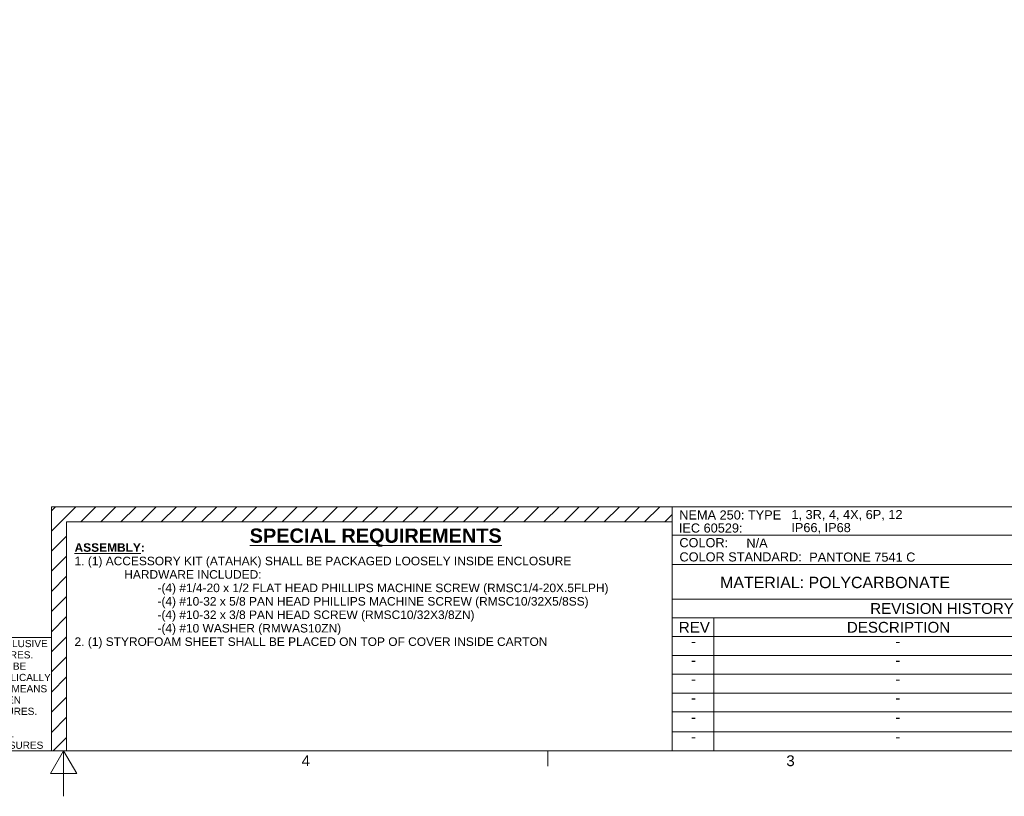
# Model space of a CAD drawing. Header units: inches. Extents: x 0.3 to 84.8, y 1.5 to 53.5.
# Tile 49 of 107: x 41.5 to 63.1, y 1.5 to 18.5. Entities that reach past the tile are written whole.
import ezdxf
from ezdxf.enums import TextEntityAlignment as Align

# ---------------------------------------------------------------- set-up
doc = ezdxf.new("R2010")
doc.units = ezdxf.units.IN
doc.header["$LTSCALE"] = 2.5
doc.header["$MEASUREMENT"] = 0
for name, color, linetype, lineweight in [('Border (ANSI)', 7, 'Continuous', 9), ('Hatch (ANSI)', 7, 'Continuous', 9), ('Symbol (ANSI)', 7, 'Continuous', 13), ('TITLE', 7, 'Continuous', 9), ('Title (ANSI)', 7, 'Continuous', 9)]:
    doc.layers.add(name, color=color, linetype=linetype, lineweight=lineweight)
doc.styles.add('Note Text (ANSI)', font='arial.ttf')
doc.styles.add('Text Style10', font='arial.ttf')
doc.styles.add('Text Style46', font='arial.ttf')
doc.styles.add('Text Style5', font='arial.ttf')
doc.styles.add('Text Style63', font='arial.ttf')
doc.styles.add('Text Style74', font='tahoma.ttf')
doc.styles.add('Text Style77', font='arial.ttf')

# ---------------------------------------------------------------- blocks, each defined once
blk = doc.blocks.new('Borders Default Border')
at = {"layer": 'Border (ANSI)'}
blk.add_line((21.24999939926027, 0.9999999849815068), (21.24999939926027, 0.8649999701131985), dxfattribs=at)
at = {"layer": 'Border (ANSI)', "flags": 128}
for points in [[(0.4999999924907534, 0.9999999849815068), (0.4999999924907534, 21.00000006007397), (33.49999855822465, 21.00000006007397), (33.49999855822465, 0.9999999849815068), (0.4999999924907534, 0.9999999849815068)], [(17.00000012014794, 0.6000000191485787), (17.00000012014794, 0.9999999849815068), (16.88453043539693, 0.8000000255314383), (17.11546980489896, 0.8000000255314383), (17.00000012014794, 0.9999999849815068)]]:
    blk.add_lwpolyline(points, dxfattribs=at)
at = {"layer": 'Border (ANSI)', "char_height": 0.09500000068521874, "attachment_point": 7, "style": 'Note Text (ANSI)'}
for s, insert in [('4', (19.08985585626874, 0.8649999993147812)), ('3', (23.34395986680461, 0.8634070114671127))]:
    blk.add_mtext(s, dxfattribs=dict(at, insert=insert))
blk = doc.blocks.new('REVISION HISTORY')
at = {"layer": 'Symbol (ANSI)'}
for p, q in [((22.34374934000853, 2.331802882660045), (27.05668614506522, 2.331802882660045)), ((22.34374934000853, 2.331802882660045), (22.34374934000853, 2.166724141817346)), ((27.05668614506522, 2.331802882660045), (27.05668614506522, 2.166724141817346)), ((22.34374934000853, 2.166724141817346), (27.05668614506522, 2.166724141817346)), ((22.34374934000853, 2.166724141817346), (22.34374934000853, 2.001645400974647)), ((22.70870270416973, 2.166724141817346), (22.70870270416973, 2.001645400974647)), ((25.92855967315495, 2.166724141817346), (25.92855967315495, 2.001645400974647)), ((26.6736438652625, 2.166724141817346), (26.6736438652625, 2.001645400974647)), ((27.05668614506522, 2.166724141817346), (27.05668614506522, 2.001645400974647)), ((22.34374934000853, 2.001645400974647), (27.05668614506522, 2.001645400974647)), ((22.34374934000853, 2.001645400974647), (22.34374934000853, 0.9999951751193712)), ((22.70870270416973, 2.001645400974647), (22.70870270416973, 0.9999951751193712)), ((25.92855967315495, 2.001645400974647), (25.92855967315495, 0.9999951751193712)), ((26.6736438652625, 2.001645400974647), (26.6736438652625, 0.9999951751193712)), ((27.05668614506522, 2.001645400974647), (27.05668614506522, 0.9999951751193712)), ((22.34374934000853, 1.836566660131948), (27.05668614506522, 1.836566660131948)), ((22.34374934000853, 1.671487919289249), (27.05668614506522, 1.671487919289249)), ((22.34374934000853, 1.50640917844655), (27.05668614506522, 1.50640917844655)), ((22.34374934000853, 1.341330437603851), (27.05668614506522, 1.341330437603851)), ((22.34374934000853, 1.16507391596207), (27.05668614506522, 1.16507391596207)), ((22.34374934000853, 0.9999951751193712), (27.05668614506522, 0.9999951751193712))]:
    blk.add_line(p, q, dxfattribs=at)
at = {"layer": 'Symbol (ANSI)', "char_height": 0.09500000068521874, "attachment_point": 7, "style": 'Note Text (ANSI)'}
for s, insert in [('REVISION HISTORY', (24.08051961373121, 2.200134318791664)), ('REV', (22.40067995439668, 2.036684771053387)), ('DESCRIPTION', (23.87574394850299, 2.035055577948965)), ('DATE', (26.1347789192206, 2.036684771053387)), ('ENG', (26.73234547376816, 2.035055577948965)), ('-', (22.50847342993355, 1.913240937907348)), ('-', (24.30087859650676, 1.913240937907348)), ('-', (26.28334917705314, 1.913240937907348)), ('-', (26.84741241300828, 1.913240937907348)), ('-', (22.50847342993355, 1.748162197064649)), ('-', (24.30087859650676, 1.748162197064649)), ('-', (26.28334917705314, 1.748162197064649)), ('-', (26.84741241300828, 1.748162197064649)), ('-', (22.50847342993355, 1.58308345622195)), ('-', (24.30087859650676, 1.58308345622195)), ('-', (26.28334917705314, 1.58308345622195)), ('-', (26.84741241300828, 1.58308345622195)), ('-', (22.50847342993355, 1.418004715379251)), ('-', (24.30087859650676, 1.418004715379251)), ('-', (26.28334917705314, 1.418004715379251)), ('-', (26.84741241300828, 1.418004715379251)), ('-', (22.50847342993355, 1.247337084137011)), ('-', (24.30087859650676, 1.247337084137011)), ('-', (26.28334917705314, 1.247337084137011)), ('-', (26.84741241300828, 1.247337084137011)), ('-', (22.50847342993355, 1.076669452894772)), ('-', (24.30087859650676, 1.076669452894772)), ('-', (26.28334917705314, 1.076669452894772)), ('-', (26.84741241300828, 1.076669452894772))]:
    blk.add_mtext(s, dxfattribs=dict(at, insert=insert))
blk = doc.blocks.new('Title Blocks Attabox Title Block - D-Size')
at = {"layer": 'Hatch (ANSI)'}
h = blk.add_hatch(dxfattribs=at)
h.set_pattern_fill('ANSI31', scale=0.9999999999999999, style=0)
h.set_pattern_definition([(45, (0, 0), (-0.08838834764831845, 0.08838834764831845), [])])
h.paths.add_polyline_path([(14.22662381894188, 11.71197967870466), (8.777198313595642, 11.71197967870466), (8.777198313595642, 9.570599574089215), (8.910198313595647, 9.570599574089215), (8.910198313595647, 11.57897967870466), (14.22662381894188, 11.57897967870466)])
at = {"layer": 'Border (ANSI)', "color": 7}
for p, q in [((25.38287381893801, 11.71197967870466), (14.22662381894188, 11.71197967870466)), ((14.22662381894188, 11.71197967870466), (14.22662381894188, 9.570571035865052))]:
    blk.add_line(p, q, dxfattribs=at)
at = {"layer": 'TITLE', "color": 7}
for p, q in [((20.26959256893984, 11.46321390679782), (14.22662381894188, 11.46321390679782)), ((25.38287381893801, 11.20579366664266), (14.22662381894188, 11.20579366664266)), ((18.93955996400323, 10.9023739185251), (14.22662381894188, 10.9023739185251))]:
    blk.add_line(p, q, dxfattribs=at)
at = {"layer": 'TITLE'}
blk.add_line((8.777198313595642, 10.56478973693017), (6.737043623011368, 10.56478973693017), dxfattribs=at)
at = {"layer": 'Title (ANSI)'}
for p, q in [((14.22662381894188, 11.71197967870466), (8.777198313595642, 11.71197967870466)), ((8.777198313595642, 11.71197967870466), (8.777198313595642, 9.570599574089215)), ((14.22662381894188, 11.57897967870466), (14.22662381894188, 11.71197967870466)), ((14.22662381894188, 11.57897967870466), (8.910198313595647, 11.57897967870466)), ((8.910198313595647, 11.57897967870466), (8.910198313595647, 9.570599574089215)), ((14.22662381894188, 11.46321390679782), (20.26959256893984, 11.46321390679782)), ((25.38287381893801, 11.20579366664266), (14.22662381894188, 11.20579366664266)), ((14.22662381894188, 10.9023739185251), (18.93955996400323, 10.9023739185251)), ((8.777198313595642, 9.570599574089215), (8.910198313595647, 9.570599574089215))]:
    blk.add_line(p, q, dxfattribs=at)
at = {"layer": 'TITLE', "color": 7, "style": 'Text Style10'}
blk.add_text('MATERIAL: POLYCARBONATE', height=0.1000000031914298, dxfattribs=at).set_placement((14.64601065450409, 10.99806108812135))
at = {"layer": 'TITLE', "color": 7, "style": 'Text Style5'}
blk.add_attdef('<CUSTOMER>', text='', height=0.1200000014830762, dxfattribs=at).set_placement((20.72492923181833, 10.03372129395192), align=Align.BOTTOM_LEFT)
for tag, p in [('<DWG_NO>_001', (24.45626610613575, 10.03419028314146)), ('<DESCRIPTION>_001', (20.69034523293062, 9.60433072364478)), ('<PART_NUMBER>_001', (23.49738728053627, 9.602391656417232))]:
    blk.add_attdef(tag, p, '', height=0.1200000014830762, dxfattribs=at)
at = {"layer": 'Title (ANSI)', "attachment_point": 1, "style": 'Note Text (ANSI)'}
for s, insert, char_height in [('\\fArial|b0|i0;\\H0.0800;NEMA 250: TYPE', (14.28744519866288, 11.68071689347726), 0.0799999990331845), ('\\fArial|b1|i0;\\H0.1250;\\LSPECIAL REQUIREMENTS', (10.51690362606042, 11.52158598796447), 0.1249999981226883), ('\\fArial|b0|i0;\\H0.0800;IEC 60529:', (14.28375525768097, 11.56604006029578), 0.0799999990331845)]:
    blk.add_mtext(s, dxfattribs=dict(at, insert=insert, char_height=char_height))
at = {"layer": 'Title (ANSI)', "char_height": 0.0799999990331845, "attachment_point": 1, "style": 'Note Text (ANSI)'}
for s, insert, width in [('\\fArial|b0|i0;\\H0.0800;COLOR:', (14.28836649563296, 11.43738050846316), 0.5315315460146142), ('\\fArial|b0|i0;\\H0.0800;N/A', (14.87672954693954, 11.43380342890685), 2.494064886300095), ('\\fArial|b0|i0;\\H0.0800;COLOR STANDARD:', (14.28910427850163, 11.31246503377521), 1.119833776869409), ('\\fArial|b0|i0;\\H0.0800;PANTONE 7541 C', (15.42843003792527, 11.31076807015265), 1.972116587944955)]:
    blk.add_mtext(s, dxfattribs=dict(at, insert=insert, width=width))
at = {"layer": 'Title (ANSI)', "line_spacing_factor": 0.9442214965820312, "style": 'Note Text (ANSI)'}
for s, insert, char_height, attachment_point in [('\\fArial|b1|i0;\\H0.0750;\\LASSEMBLY\\l\\fArial|b1|i0;\\H0.0750;:\\P\\fArial|b0|i0;\\H0.0750;1. (1) ACCESSORY KIT (ATAHAK) SHALL BE PACKAGED LOOSELY INSIDE ENCLOSURE\\P\\fArial|b0|i0;\\H0.0750;               HARDWARE INCLUDED:\\P\\fArial|b0|i0;\\H0.0750;                         -(4) #1/4-20 x 1/2 FLAT HEAD PHILLIPS MACHINE SCREW (RMSC1/4-20X.5FLPH)\\P\\fArial|b0|i0;\\H0.0750;                         -(4) #10-32 x 5/8 PAN HEAD PHILLIPS MACHINE SCREW (RMSC10/32X5/8SS)\\P\\fArial|b0|i0;\\H0.0750;                         -(4) #10-32 x 3/8 PAN HEAD SCREW (RMSC10/32X3/8ZN)\\P\\fArial|b0|i0;\\H0.0750;                         -(4) #10 WASHER (RMWAS10ZN)\\P\\fArial|b0|i0;\\H0.0750;2. (1) STYROFOAM SHEET SHALL BE PLACED ON TOP OF COVER INSIDE CARTON', (8.979696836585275, 11.39206542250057), 0.07500000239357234, 1), ('\\fArial|b0|i0;\\H0.0630;THIS DRAWING IS THE SOLE AND EXCLUSIVE\\P\\fArial|b0|i0;\\H0.0630;PROPERTY OF ROBROY ENCLOSURES.\\P\\fArial|b0|i0;\\H0.0630;NO PART OF THIS DRAWING MAY BE \\P\\fArial|b0|i0;\\H0.0630;REPRODUCED, DISTRIBUTED, OR PUBLICALLY \\P\\fArial|b0|i0;\\H0.0630;DISPLAYED IN ANY FORM OR BY ANY MEANS \\P\\fArial|b0|i0;\\H0.0630;WITHOUT THE EXPRESS WRITTEN \\P\\fArial|b0|i0;\\H0.0630;PERMISSION OF ROBROY ENCLOSURES.\\P\\fArial|b0|i0;\\H0.0630;ALL RIGHTS RESERVED\\P\\fArial|b0|i0;\\H0.0630;UNDER THE COPYRIGHT LAWS.\\P\\fArial|b0|i0;\\H0.0630;COPYRIGHT ©          ROBROY ENCLOSURES', (7.77104961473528, 10.54325082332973), 0.06299999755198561, 2)]:
    blk.add_mtext(s, dxfattribs=dict(at, insert=insert, char_height=char_height, attachment_point=attachment_point))
at = {"layer": 'Title (ANSI)'}
for tag, p, height, style in [('NEMA_RATING_001', (15.2715979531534, 11.60418479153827), 0.0799999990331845, 'Text Style63'), ('STANDARD_P/N_001', (18.71001967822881, 11.53251380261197), 0.09500000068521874, 'Note Text (ANSI)'), ('IEC_RATING_001', (15.27116768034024, 11.48985932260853), 0.0799999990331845, 'Text Style63'), ('<DRAWN_BY>_001', (19.1486771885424, 10.05047455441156), 0.08999375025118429, 'Text Style46'), ('DATE_001', (19.68655264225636, 10.0475783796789), 0.0899999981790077, 'Text Style74'), ('YEAR_001', (7.470651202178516, 9.587569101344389), 0.06299999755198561, 'Text Style77')]:
    blk.add_attdef(tag, p, '', height=height, dxfattribs=dict(at, style=style))
at = {"layer": 'Title (ANSI)', "style": 'Note Text (ANSI)'}
blk.add_attdef('CUSTOMER_DWG', text='', height=0.09500000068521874, dxfattribs=at).set_placement((18.7099062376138, 11.38251913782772), align=Align.TOP_LEFT)

msp = doc.modelspace()

# ---------------------------------------------------------------- block references
at = {"xscale": 2.5, "yscale": 2.5, "zscale": 2.5}
msp.add_blockref('Borders Default Border', (0, 0), dxfattribs=at)
ref = msp.add_blockref('Title Blocks Attabox Title Block - D-Size', (20.29281545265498, -21.42642758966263), dxfattribs=dict(xscale=2.5, yscale=2.5, zscale=2.5))
ref.add_attrib('NEMA_RATING_001', '1, 3R, 4, 4X, 6P, 12', (58.47181033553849, 7.584034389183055), dxfattribs={"layer": 'Title (ANSI)', "height": 0.1999999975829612, "style": 'Text Style63'})
ref.add_attrib('IEC_RATING_001', 'IP66, IP68', (58.47073465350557, 7.298220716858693), dxfattribs={"layer": 'Title (ANSI)', "height": 0.1999999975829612, "style": 'Text Style63'})
at = {"layer": 'Symbol (ANSI)', "xscale": 2.5, "yscale": 2.5, "zscale": 2.5}
msp.add_blockref('REVISION HISTORY', (0, 0), dxfattribs=at)

doc.saveas('drawing.dxf')
